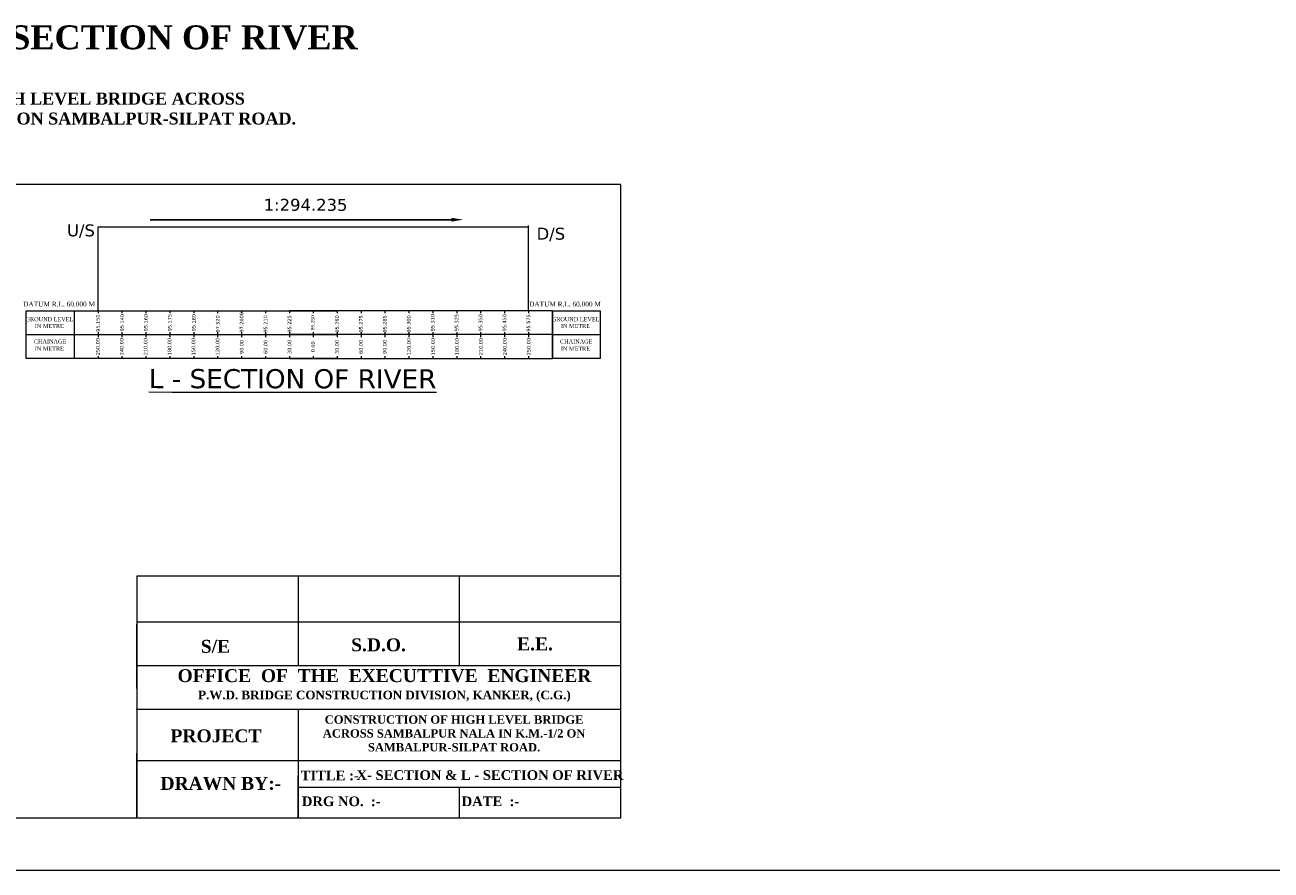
# Model space of a CAD drawing. Header units: millimetres. Extents: x -20950785 to 389010297, y -11535949 to 14056629.
# Tile 126 of 256: x 10309323 to 10830376, y -504846 to -151506. Entities that reach past the tile are written whole.
import ezdxf
from ezdxf import colors
from ezdxf.entities.mleader import LeaderData, LeaderLine
from ezdxf.math import Vec2, Vec3

# ---------------------------------------------------------------- set-up
doc = ezdxf.new("R2010")
doc.units = ezdxf.units.MM
doc.header["$LTSCALE"] = 60
doc.header["$MEASUREMENT"] = 0
doc.linetypes.add('ACAD_ISO03W100', pattern=[30, 12, -18])
doc.layers.add('PDF_H.F.L.', color=7, linetype='ACAD_ISO03W100')
doc.layers.add('TEX', color=6, linetype='Continuous')
doc.styles.add('PDF Arial Bold', font='times.ttf')
doc.styles.add('PDF Verdana', font='verdana.ttf')
doc.styles.add('PDF Verdana Bold', font='verdanab.ttf')

msp = doc.modelspace()

# ---------------------------------------------------------------- linework, layer by layer
at = {"color": 7, "linetype": 'Continuous', "lineweight": 9, "ltscale": 20}
for p, q in [((10339881.11, -271000.39), (10339881.11, -235850.39)), ((10339881.11, -235850.39), (10519881.11, -235850.39)), ((10519881.11, -271000.39), (10519881.11, -235425.39))]:
    msp.add_line(p, q, dxfattribs=at)
at = {"color": 7, "linetype": 'Continuous', "lineweight": 9}
for p, q in [((10309881.11, -291000.39), (10309881.11, -271000.39)), ((10309881.11, -271000.39), (10329881.11, -271000.39)), ((10329881.11, -271000.39), (10329881.11, -272000.39)), ((10329881.11, -271000.39), (10429881.11, -271000.39)), ((10329881.11, -271000.39), (10329881.11, -291000.39)), ((10329881.11, -271000.39), (10329881.11, -291000.39)), ((10339881.11, -271000.39), (10339881.11, -272000.39)), ((10349881.11, -271000.39), (10349881.11, -272000.39)), ((10359881.11, -271000.39), (10359881.11, -272000.39)), ((10369881.11, -271000.39), (10369881.11, -272000.39)), ((10379881.11, -271000.39), (10379881.11, -272000.39)), ((10389881.11, -271000.39), (10389881.11, -272000.39)), ((10399881.11, -271000.39), (10399881.11, -272000.39)), ((10409881.11, -271000.39), (10409881.11, -272000.39)), ((10419881.11, -271000.39), (10419881.11, -272000.39)), ((10429881.11, -271000.39), (10419881.11, -271000.39)), ((10429881.11, -271000.39), (10429881.11, -272000.39)), ((10429881.11, -271000.39), (10429881.11, -272000.39)), ((10429881.11, -271000.39), (10429881.11, -272000.39)), ((10529881.11, -271000.39), (10429881.11, -271000.39)), ((10429881.11, -271000.39), (10429881.11, -272000.39)), ((10429881.11, -271000.39), (10439881.11, -271000.39)), ((10439881.11, -271000.39), (10439881.11, -272000.39)), ((10449881.11, -271000.39), (10449881.11, -272000.39)), ((10459881.11, -271000.39), (10459881.11, -272000.39)), ((10469881.11, -271000.39), (10469881.11, -272000.39)), ((10479881.11, -271000.39), (10479881.11, -272000.39)), ((10489881.11, -271000.39), (10489881.11, -272000.39)), ((10499881.11, -271000.39), (10499881.11, -272000.39)), ((10509881.11, -271000.39), (10509881.11, -272000.39)), ((10519881.11, -271000.39), (10519881.11, -272000.39)), ((10529881.11, -291000.39), (10529881.11, -271000.39)), ((10529881.11, -271000.39), (10549881.11, -271000.39)), ((10529881.11, -271000.39), (10529881.11, -291000.39)), ((10529881.11, -271000.39), (10529881.11, -272000.39)), ((10549881.11, -271000.39), (10549881.11, -291000.39)), ((10309881.11, -281000.39), (10329881.11, -281000.39)), ((10329881.11, -280000.39), (10329881.11, -282000.39)), ((10329881.11, -280000.39), (10329881.11, -291000.39)), ((10329881.11, -281000.39), (10429881.11, -281000.39)), ((10339881.11, -280000.39), (10339881.11, -282000.39)), ((10349881.11, -280000.39), (10349881.11, -282000.39)), ((10359881.11, -280000.39), (10359881.11, -282000.39)), ((10369881.11, -280000.39), (10369881.11, -282000.39)), ((10379881.11, -280000.39), (10379881.11, -282000.39)), ((10389881.11, -280000.39), (10389881.11, -282000.39)), ((10399881.11, -280000.39), (10399881.11, -282000.39)), ((10409881.11, -280000.39), (10409881.11, -282000.39)), ((10419881.11, -280000.39), (10419881.11, -282000.39)), ((10429881.11, -281000.39), (10419881.11, -281000.39)), ((10429881.11, -280000.39), (10429881.11, -282000.39)), ((10429881.11, -280000.39), (10429881.11, -282000.39)), ((10429881.11, -280000.39), (10429881.11, -282000.39)), ((10429881.11, -280000.39), (10429881.11, -282000.39)), ((10529881.11, -281000.39), (10429881.11, -281000.39)), ((10429881.11, -281000.39), (10439881.11, -281000.39)), ((10439881.11, -280000.39), (10439881.11, -282000.39)), ((10449881.11, -280000.39), (10449881.11, -282000.39)), ((10459881.11, -280000.39), (10459881.11, -282000.39)), ((10469881.11, -280000.39), (10469881.11, -282000.39)), ((10479881.11, -280000.39), (10479881.11, -282000.39)), ((10489881.11, -280000.39), (10489881.11, -282000.39)), ((10499881.11, -280000.39), (10499881.11, -282000.39)), ((10509881.11, -280000.39), (10509881.11, -282000.39)), ((10519881.11, -280000.39), (10519881.11, -282000.39)), ((10529881.11, -280000.39), (10529881.11, -282000.39)), ((10529881.11, -281000.39), (10549881.11, -281000.39)), ((10329881.11, -291000.39), (10309881.11, -291000.39)), ((10329881.11, -290000.39), (10329881.11, -291000.39)), ((10429881.11, -291000.39), (10329881.11, -291000.39)), ((10339881.11, -290000.39), (10339881.11, -291000.39)), ((10349881.11, -290000.39), (10349881.11, -291000.39)), ((10359881.11, -290000.39), (10359881.11, -291000.39)), ((10369881.11, -290000.39), (10369881.11, -291000.39)), ((10379881.11, -290000.39), (10379881.11, -291000.39)), ((10389881.11, -290000.39), (10389881.11, -291000.39)), ((10399881.11, -290000.39), (10399881.11, -291000.39)), ((10409881.11, -290000.39), (10409881.11, -291000.39)), ((10419881.11, -290000.39), (10419881.11, -291000.39)), ((10419881.11, -291000.39), (10429881.11, -291000.39)), ((10429881.11, -290000.39), (10429881.11, -291000.39)), ((10429881.11, -290000.39), (10429881.11, -291000.39)), ((10429881.11, -290000.39), (10429881.11, -291000.39)), ((10429881.11, -290000.39), (10429881.11, -291000.39)), ((10429881.11, -291000.39), (10529881.11, -291000.39)), ((10439881.11, -291000.39), (10429881.11, -291000.39)), ((10439881.11, -290000.39), (10439881.11, -291000.39)), ((10449881.11, -290000.39), (10449881.11, -291000.39)), ((10459881.11, -290000.39), (10459881.11, -291000.39)), ((10469881.11, -290000.39), (10469881.11, -291000.39)), ((10479881.11, -290000.39), (10479881.11, -291000.39)), ((10489881.11, -290000.39), (10489881.11, -291000.39)), ((10499881.11, -290000.39), (10499881.11, -291000.39)), ((10509881.11, -290000.39), (10509881.11, -291000.39)), ((10519881.11, -290000.39), (10519881.11, -291000.39)), ((10529881.11, -290000.39), (10529881.11, -291000.39)), ((10549881.11, -291000.39), (10529881.11, -291000.39)), ((10558446.58, -459012.88), (10558446.58, -419295.19)), ((10558446.58, -482967.28), (10558446.58, -459012.88)), ((10356054.56, -482967.28), (10558446.58, -482967.28))]:
    msp.add_line(p, q, dxfattribs=at)
at = {"lineweight": 9, "ltscale": 20}
msp.add_line((7535217, -504845.99), (12712210.57, -504845.99), dxfattribs=at)
at = {"color": 7, "linetype": 'Continuous', "lineweight": 9}
msp.add_lwpolyline([(10057672.71, -482967.28), (10558446.58, -482967.28), (10558446.58, -218160.53), (10057672.71, -218160.53)], close=True, dxfattribs=at)
at = {"layer": 'PDF_H.F.L.', "color": 7, "linetype": 'Continuous', "lineweight": 9}
for p, q in [((10558446.58, -381988.95), (10356054.56, -381988.95)), ((10356054.56, -381988.95), (10356054.56, -482967.28)), ((10423518.56, -381988.95), (10423518.56, -419295.19)), ((10490982.57, -419295.19), (10490982.57, -381988.95)), ((10558446.58, -402010.47), (10558446.58, -381771.27)), ((10558446.58, -401207.32), (10356054.56, -401207.32)), ((10558446.58, -455981.68), (10558446.58, -401207.32)), ((10356054.56, -428996.07), (10356054.56, -402010.47)), ((10356054.56, -419295.19), (10558446.58, -419295.19)), ((10558244.04, -437726.65), (10355852.02, -437726.65)), ((10423518.56, -437726.65), (10423518.56, -482967.28)), ((10356054.56, -482967.28), (10356054.56, -455981.68)), ((10356054.56, -459012.88), (10558446.58, -459012.88)), ((10423518.56, -482967.28), (10423518.56, -465426.64)), ((10423518.56, -470246.67), (10558446.58, -470246.67)), ((10490982.57, -482967.28), (10490982.57, -470246.67)), ((10423518.56, -482967.28), (10490982.57, -482967.28))]:
    msp.add_line(p, q, dxfattribs=at)

# ---------------------------------------------------------------- texts
for s, insert, char_height, width, attachment_point in [('{\\fTimes New Roman|b1|i0|c0|p18;X- SECTION & L - SECTION OF RIVER}', (10172733.54, -151683.52), 10000, 277468.4004, 1), ('{\\fTimes New Roman|b1|i0|c0|p18;S/E}', (10382861.97, -408607.41), 5397.1205, 74575.1517, 1), ('{\\fTimes New Roman|b1|i0|c0|p18;S.D.O.}', (10445737.83, -407967.59), 5397.1205, 74575.1517, 1), ('{\\fTimes New Roman|b1|i0|c0|p18;E.E.}', (10515144.58, -407583.69), 5397.1205, 74575.1517, 1), ('{\\fTimes New Roman|b1|i0|c0|p18;\\H1.3333x;OFFICE  OF  THE  EXECUTTIVE  ENGINEER\\P\\H0.66667x;P.W.D. BRIDGE CONSTRUCTION DIVISION, KANKER, (C.G.)}', (10459648.23, -420850.45), 4047.8404, 195768.6682, 2), ('{\\fTimes New Roman|b1|i0|c0|p18;\\C7;CONSTRUCTION OF HIGH LEVEL BRIDGE ACROSS SAMBALPUR NALA IN K.M.-1/2 ON SAMBALPUR-SILPAT ROAD.             }', (10488763.24, -440172.13), 3474.9, 125338.0172, 2), ('{\\fTimes New Roman|b1|i0|c0|p18;PROJECT}', (10370201.55, -446027.82), 5397.1205, 119751.5401, 1), ('{\\fTimes New Roman|b1|i0|c0|p18;TITLE :-}', (10424640.47, -463281.59), 4047.8404, 119751.5401, 1), ('{\\fTimes New Roman|b1|i0|c0|p18;X- SECTION & L - SECTION OF RIVER}', (10447963.12, -463094.88), 4047.8404, 114458.5858, 1), ('{\\fTimes New Roman|b1|i0|c0|p18;DRAWN BY:-}', (10365993.24, -465906.06), 5397.1205, 119751.5401, 1), ('{\\fTimes New Roman|b1|i0|c0|p18;DRG NO.  :-    }', (10425113.52, -474069.48), 4047.8404, 317636.9077, 1), ('{\\fTimes New Roman|b1|i0|c0|p18;DATE  :-   }', (10491916.19, -474067.13), 4047.8404, 513000.7538, 1)]:
    msp.add_mtext(s, dxfattribs=dict(at, insert=insert, char_height=char_height, width=width, attachment_point=attachment_point))
for s, insert, char_height, attachment_point, rotation, style in [('{\\fVerdana|b0|i0|c0|p34;1:294.235}', (10409150.03, -229296.16), 5000, 7, 359.9558823, 'PDF Verdana Bold'), ('{\\fVerdana|b0|i0|c0|p34;U/S}', (10326903.82, -240517.49), 5000, 7, 359.9558823, 'PDF Verdana Bold'), ('{\\fVerdana|b0|i0|c0|p34; D/S}', (10521071.31, -241907.15), 5000, 7, 359.9558823, 'PDF Verdana Bold'), ('95.150', (10339116.42, -279800.77), 1500, 1, 90, 'PDF Verdana'), ('95.140', (10349167.96, -279583.33), 1500, 1, 90, 'PDF Verdana'), ('95.160', (10359167.96, -279583.33), 1500, 1, 90, 'PDF Verdana'), ('95.175', (10369167.96, -279583.33), 1500, 1, 90, 'PDF Verdana'), ('95.180', (10379167.96, -279583.33), 1500, 1, 90, 'PDF Verdana'), ('97.2000', (10399167.96, -280104.53), 1500, 1, 90, 'PDF Verdana'), ('95.210', (10409167.96, -280104.53), 1500, 1, 90, 'PDF Verdana'), ('95.225', (10419167.96, -280104.53), 1500, 1, 90, 'PDF Verdana'), ('{\\fTimes New Roman|b0|i0|c0|p18;\\C7;95.250}', (10428894.08, -279147.16), 1500, 1, 90, 'PDF Verdana'), ('95.260', (10440594.26, -280104.53), 1500, 7, 90, 'PDF Verdana'), ('95.275', (10450594.26, -280104.53), 1500, 7, 90, 'PDF Verdana'), ('95.285', (10460594.26, -280104.53), 1500, 7, 90, 'PDF Verdana'), ('95.300', (10470594.26, -280104.53), 1500, 7, 90, 'PDF Verdana'), ('95.310', (10480594.26, -279583.33), 1500, 7, 90, 'PDF Verdana'), ('95.325', (10490594.26, -279583.33), 1500, 7, 90, 'PDF Verdana'), ('95.350', (10500594.26, -279583.33), 1500, 7, 90, 'PDF Verdana'), ('95.450', (10510594.26, -279583.33), 1500, 7, 90, 'PDF Verdana'), ('95.575', (10520598.87, -279715.24), 1500, 7, 90, 'PDF Verdana'), ('250.00', (10339029.94, -289610.41), 1500, 1, 90, 'PDF Verdana'), ('240.00', (10349029.94, -289610.41), 1500, 1, 90, 'PDF Verdana'), ('210.00', (10359029.94, -289610.41), 1500, 1, 90, 'PDF Verdana'), ('180.00', (10369029.94, -289610.41), 1500, 1, 90, 'PDF Verdana'), ('150.00', (10379029.94, -289610.41), 1500, 1, 90, 'PDF Verdana'), ('120.00', (10389123.63, -289566.06), 1500, 1, 90, 'PDF Verdana'), ('90.00', (10399196.67, -289055.36), 1500, 1, 90, 'PDF Verdana'), ('60.00', (10409196.67, -289055.36), 1500, 1, 90, 'PDF Verdana'), ('30.00', (10419196.67, -289055.36), 1500, 1, 90, 'PDF Verdana'), ('0.00', (10429024.1, -288365.94), 1500, 1, 90, 'PDF Verdana'), ('30.00', (10440565.55, -289055.36), 1500, 7, 90, 'PDF Verdana'), ('60.00', (10450565.55, -289055.36), 1500, 7, 90, 'PDF Verdana'), ('90.00', (10460565.55, -289055.36), 1500, 7, 90, 'PDF Verdana'), ('120.00', (10470638.58, -289566.06), 1500, 7, 90, 'PDF Verdana'), ('150.00', (10480732.28, -289610.41), 1500, 7, 90, 'PDF Verdana'), ('180.00', (10490732.28, -289610.41), 1500, 7, 90, 'PDF Verdana'), ('210.00', (10500732.28, -289610.41), 1500, 7, 90, 'PDF Verdana'), ('240.00', (10510732.28, -289610.41), 1500, 7, 90, 'PDF Verdana'), ('250.00', (10520732.28, -289610.41), 1500, 7, 90, 'PDF Verdana'), ('{\\fVerdana|b0|i0|c0|p34;\\LL - SECTION OF RIVER }', (10361117.27, -303522.85), 8000, 7, 359.9558823, 'PDF Verdana Bold')]:
    msp.add_mtext(s, dxfattribs=dict(at, insert=insert, char_height=char_height, attachment_point=attachment_point, rotation=rotation, style=style))
at = {"layer": 'PDF_H.F.L.', "color": 7, "linetype": 'Continuous', "lineweight": 9, "attachment_point": 9, "style": 'PDF Arial Bold'}
for s, insert, char_height in [('DATUM R.L. 60.000 M', (10338630.93, -269262.8), 2000), ('DATUM R.L. 60.000 M', (10550154.71, -269262.8), 2000), ('GROUND LEVEL', (10329569.6, -275422.6), 1700), ('IN METRE', (10325621.42, -278234.27), 1700), ('GROUND LEVEL', (10549569.6, -275422.6), 1700), ('IN METRE', (10545621.42, -278234.27), 1700), ('CHAINAGE', (10326621.42, -284734.27), 1700), ('IN METRE', (10325621.42, -287734.27), 1700), ('CHAINAGE', (10546621.42, -284734.27), 1700), ('IN METRE', (10545621.42, -287734.27), 1700)]:
    msp.add_mtext(s, dxfattribs=dict(at, insert=insert, char_height=char_height))
at = {"layer": 'PDF_H.F.L.', "color": 7, "linetype": 'Continuous', "lineweight": 9, "insert": (10389167.96, -280104.53), "char_height": 1500, "width": 5749.1605, "attachment_point": 1, "rotation": 90, "style": 'PDF Verdana'}
msp.add_mtext('97.520', dxfattribs=at)
at = {"layer": 'TEX', "color": 7, "linetype": 'Continuous', "lineweight": 9, "insert": (10307189.65, -179812.53), "char_height": 5000, "width": 233184.6129, "attachment_point": 2}
msp.add_mtext('{\\fTimes New Roman|b1|i0|c0|p18;CONSTRUCTION OF HIGH LEVEL BRIDGE ACROSS SAMBALPUR NALA IN K.M.-1/2 ON SAMBALPUR-SILPAT ROAD.             }', dxfattribs=at)

# ---------------------------------------------------------------- leaders
at = {"layer": 'PDF_H.F.L.', "color": 7, "linetype": 'Continuous', "lineweight": 9}
ml = msp.add_multileader_mtext('Standard', dxfattribs=at)
ml.set_content('', color=7)
ml.set_leader_properties()
ml.build(insert=Vec2(0, 0))
ml.multileader.update_dxf_attribs({"dogleg_length": 0.36, "arrow_head_size": 5000})
ctx = ml.context
ctx.base_point, ctx.char_height, ctx.arrow_head_size, ctx.landing_gap_size, ctx.plane_origin = Vec3(10361556.32, -232944.47), 180, 5000, 90, Vec3(10379800.71, -232944.47)
ctx.text_align_type = 2
notes = []
notes.append((ctx, [(1, (1, 1, 0), (10362096.32, -232944.47), (-1, 0), 360, [(0, [(10492589.85, -232944.47)], 0, [])])]))
ctx.mtext.insert, ctx.mtext.alignment, ctx.mtext.flow_direction = Vec3(10361646.32, -232854.47), 3, 5
for ctx, leaders in notes:
    for number, flags, end, landing, length, lines in leaders:
        leader = LeaderData()
        leader.index, (leader.has_last_leader_line, leader.has_dogleg_vector, leader.attachment_direction) = number, flags
        leader.last_leader_point, leader.dogleg_vector, leader.dogleg_length = Vec3(end), Vec3(landing), length
        for number, points, colour, breaks in lines:
            line = LeaderLine()
            line.index, line.vertices, line.color, line.breaks = number, Vec3.list(points), colors.encode_raw_color(colour), breaks
            leader.lines.append(line)
        ctx.leaders.append(leader)

doc.saveas('drawing.dxf')
